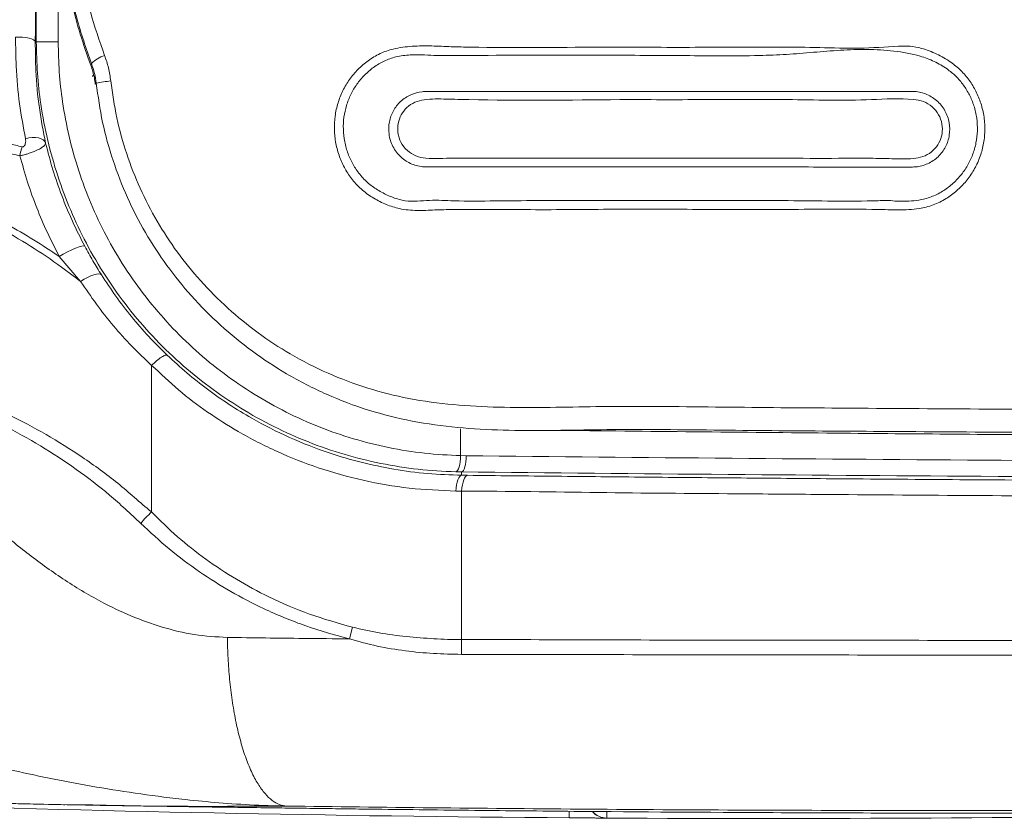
# Model space of a CAD drawing. Header units: millimetres. Extents: x 69081 to 158617, y -37521 to -9534.
# Tile 162 of 256: x 113627 to 113652, y -20061 to -20041. Entities that reach past the tile are written whole.
import ezdxf

# ---------------------------------------------------------------- set-up
doc = ezdxf.new("R2010")
doc.units = ezdxf.units.MM
doc.layers.add('ARCH_wyposażenie', color=8, linetype='Continuous', lineweight=9)
doc.layers.add('JS_DACH', color=3, linetype='Continuous')
doc.layers.add('R-----OP', color=1, linetype='Continuous')
doc.styles.add('SŁAWKA', font='simplex.shx', dxfattribs={"height": 12.5})

# ---------------------------------------------------------------- blocks, each defined once
blk = doc.blocks.new('MASZYNA MYJĄCA')
at = {"layer": 'ARCH_wyposażenie'}
for p, q in [((22.977, -66.346), (22.976, -66.403)), ((14.017, -69.954), (14.019, -69.814)), ((14.501, -69.929), (14.503, -69.785)), ((14.017, -69.954), (13.351, -69.954)), ((14.419, -69.929), (14.417, -70.075)), ((14.419, -69.929), (14.501, -69.929)), ((18.563, -69.929), (14.895, -69.929)), ((18.548, -72.701), (18.258, -72.629)), ((15.407, -77.594), (11.788, -77.594)), ((4.608, -79.029), (4.638, -79.056)), ((22.653, -79.048), (22.638, -80.088)), ((9.709, -79.346), (9.093, -79.873)), ((22.646, -79.766), (22.646, -79.738)), ((-3.412, -79.9), (3.788, -79.9)), ((3.788, -80.441), (-3.412, -80.441)), ((3.788, -80.441), (3.788, -80.467))]:
    blk.add_line(p, q, dxfattribs=at)
for points in [[(22.977, -66.346), (22.965, -66.345), (22.931, -66.345), (22.876, -66.345), (22.82, -66.345)], [(22.97, -67.27), (22.959, -67.27), (22.925, -67.27), (22.869, -67.269), (22.814, -67.269)], [(14.419, -69.929), (14.409, -69.907), (14.385, -69.886), (14.347, -69.867), (14.297, -69.849), (14.237, -69.835), (14.169, -69.824), (14.096, -69.817), (14.019, -69.814)], [(14.503, -69.785), (14.512, -69.81), (14.535, -69.833), (14.571, -69.856), (14.618, -69.876), (14.676, -69.895), (14.742, -69.91), (14.816, -69.921), (14.895, -69.929)], [(14.417, -70.075), (14.407, -70.053), (14.383, -70.031), (14.345, -70.011), (14.295, -69.993), (14.235, -69.978), (14.167, -69.966), (14.093, -69.958), (14.017, -69.954)], [(14.501, -69.929), (14.511, -69.954), (14.534, -69.977), (14.569, -70), (14.616, -70.02), (14.674, -70.038), (14.741, -70.053), (14.814, -70.065), (14.893, -70.073)], [(9.548, -78.831), (9.531, -78.857), (9.525, -78.899), (9.531, -78.954), (9.548, -79.021), (9.575, -79.096), (9.612, -79.178), (9.657, -79.262), (9.709, -79.346)], [(8.838, -79.243), (8.83, -79.268), (8.836, -79.316), (8.855, -79.384), (8.887, -79.469), (8.929, -79.566), (8.979, -79.67), (9.035, -79.774), (9.093, -79.873)], [(6.182, -80.709), (6.161, -80.627), (6.151, -80.544), (6.151, -80.464), (6.162, -80.39), (6.182, -80.325), (6.211, -80.272), (6.249, -80.234), (6.292, -80.212)], [(3.669, -80.954), (3.667, -80.867), (3.67, -80.78), (3.68, -80.697), (3.695, -80.622), (3.714, -80.559), (3.737, -80.511), (3.762, -80.48), (3.788, -80.467)]]:
    blk.add_lwpolyline(points, dxfattribs=at)
for centre, radius, start, end in [((22.492, -66.336), 0.485, 312.206, 358.9022), ((22.497, -66.332), 0.485, 311.4498, 351.5374), ((18.789, -66.596), 3.341, 266.114, 272.3958), ((7.688, -78.34), 2.946, 185.0972, 192.1733), ((4.811, -78.551), 0.716, 196.4302, 227.316), ((6.722, -79.886), 0.969, 249.3753, 262.9026)]:
    blk.add_arc(centre, radius, start, end, dxfattribs=at)
for centre, major_axis, ratio in [((9.992, -35.335), (0, 120), 0.035037), ((10.392, -35.335), (0, 120.4), 0.034921)]:
    blk.add_ellipse(centre, major_axis=major_axis, ratio=ratio, start_param=4.420953, end_param=4.647609, dxfattribs=at)
for points, knots in [([(18.563, -69.929), (18.563, -69.929), (18.563, -68.756), (18.573, -66.581), (18.578, -63.142), (18.582, -59.715), (18.584, -56.254), (18.584, -52.777), (18.583, -49.283), (18.581, -45.777), (18.577, -42.261), (18.569, -38.738), (18.558, -35.447), (18.541, -32.393), (18.526, -30.513), (18.518, -29.574)], [0, 0, 0, 0, 0.0000001, 0.0860937, 0.1721873, 0.2584117, 0.3446739, 0.4309362, 0.5171607, 0.6033837, 0.6896445, 0.7759049, 0.8621275, 0.9310633, 1, 1, 1, 1]), ([(18.957, -29.572), (18.961, -30.511), (18.969, -32.391), (18.975, -35.413), (18.973, -38.638), (18.969, -42.062), (18.964, -45.613), (18.959, -49.186), (18.954, -52.779), (18.95, -56.257), (18.946, -59.717), (18.941, -63.152), (18.936, -66.562), (18.931, -68.81), (18.929, -69.934)], [0, 0, 0, 0, 0.068929, 0.137858, 0.22167, 0.305501, 0.389314, 0.482836, 0.569061, 0.655323, 0.741586, 0.82781, 0.913905, 1, 1, 1, 1]), ([(22.488, -29.561), (22.512, -30.67), (22.559, -32.866), (22.618, -36.134), (22.668, -39.364), (22.709, -42.579), (22.742, -45.786), (22.767, -48.98), (22.784, -52.361), (22.793, -55.921), (22.791, -59.655), (22.779, -63.356), (22.757, -67.024), (22.724, -70.663), (22.695, -73.056), (22.68, -74.254)], [0, 0, 0, 0, 0.073138, 0.144743, 0.215391, 0.286134, 0.356902, 0.427552, 0.497952, 0.58186, 0.665554, 0.749126, 0.832664, 0.916259, 1, 1, 1, 1]), ([(13.495, -42.819), (13.492, -43.958), (13.486, -46.237), (13.473, -49.641), (13.458, -53.031), (13.439, -56.402), (13.417, -59.601), (13.399, -62.628), (13.366, -64.916), (13.374, -66.625), (13.397, -67.765), (13.395, -68.902), (13.334, -70.034), (13.184, -71.149), (12.91, -72.235), (12.517, -73.275), (12.025, -74.237), (11.447, -75.112), (10.802, -75.9), (10.091, -76.608), (9.322, -77.228), (8.508, -77.758), (7.641, -78.206), (6.728, -78.559), (5.782, -78.823), (5.133, -78.915), (4.809, -78.961)], [0, 0, 0, 0, 0.08251, 0.165072, 0.247652, 0.330214, 0.412724, 0.484089, 0.555454, 0.584131, 0.612873, 0.641574, 0.670172, 0.698728, 0.726583, 0.754522, 0.782376, 0.807594, 0.832876, 0.858091, 0.881765, 0.905502, 0.929171, 0.952758, 0.976416, 1, 1, 1, 1]), ([(13.391, -67.623), (13.403, -66.475), (13.428, -64.177), (13.459, -60.877), (13.486, -57.745), (13.508, -54.784), (13.527, -51.802), (13.544, -48.799), (13.558, -45.779), (13.565, -43.757), (13.568, -42.746)], [0, 0, 0, 0, 0.141948, 0.284036, 0.402981, 0.521947, 0.640892, 0.760588, 0.880304, 1, 1, 1, 1]), ([(4.754, -78.601), (5.059, -78.558), (5.669, -78.472), (6.557, -78.222), (7.414, -77.89), (8.228, -77.468), (8.993, -76.968), (9.716, -76.383), (10.384, -75.715), (10.991, -74.971), (11.534, -74.144), (11.997, -73.237), (12.366, -72.256), (12.627, -71.217), (12.771, -70.132), (12.828, -69.011), (12.829, -67.885), (12.804, -66.755), (12.795, -65.05), (12.828, -62.764), (12.846, -59.731), (12.869, -56.521), (12.887, -53.133), (12.903, -49.727), (12.916, -46.307), (12.921, -44.017), (12.924, -42.873)], [0, 0, 0, 0, 0.0225109, 0.0450947, 0.0676096, 0.0902796, 0.1130153, 0.1356911, 0.1599585, 0.1842913, 0.2085636, 0.23541, 0.2623366, 0.2891847, 0.3179643, 0.3467875, 0.3757137, 0.4046816, 0.4335829, 0.5061259, 0.5786691, 0.6628997, 0.7471836, 0.8314854, 0.9157694, 1, 1, 1, 1]), ([(14.503, -69.785), (14.511, -69.054), (14.526, -67.592), (14.548, -65.382), (14.568, -63.16), (14.588, -60.695), (14.609, -57.986), (14.628, -55.029), (14.645, -52.054), (14.659, -49.061), (14.671, -46.054), (14.677, -44.043), (14.68, -43.037)], [0, 0, 0, 0, 0.084057, 0.168114, 0.252298, 0.336481, 0.446738, 0.557013, 0.66727, 0.778174, 0.889096, 1, 1, 1, 1]), ([(15.067, -43.072), (15.064, -44.279), (15.057, -46.695), (15.042, -50.305), (15.024, -53.903), (15.002, -57.48), (14.98, -60.562), (14.955, -63.582), (14.935, -66.582), (14.895, -68.755), (14.895, -69.929), (14.895, -69.929)], [0, 0, 0, 0, 0.132641, 0.265376, 0.398141, 0.530876, 0.663517, 0.742878, 0.871439, 1, 1, 1, 1, 1]), ([(22.758, -72.052), (22.767, -71.238), (22.787, -69.609), (22.819, -66.337), (22.842, -62.801), (22.855, -58.995), (22.855, -56.829), (22.855, -55.746)], [0, 0, 0, 0, 0.150896, 0.301798, 0.603793, 0.801871, 1, 1, 1, 1]), ([(3.915, -66.53), (3.919, -65.786), (3.928, -64.3), (3.91, -62.479), (3.923, -61.08), (3.961, -60.106), (3.903, -59.363), (3.884, -58.845), (3.949, -58.525), (4.078, -58.184), (4.266, -57.859), (4.486, -57.588), (4.73, -57.379), (5.005, -57.213), (5.311, -57.086), (5.644, -57.009), (5.991, -56.989), (6.332, -57.027), (6.656, -57.119), (6.96, -57.263), (7.234, -57.454), (7.472, -57.688), (7.676, -57.959), (7.83, -58.273), (7.933, -58.672), (7.945, -59.137), (7.911, -60.226), (7.935, -61.84), (7.929, -63.968), (7.918, -66.041), (7.947, -68.103), (7.918, -69.617), (7.941, -70.591), (7.965, -71.03), (7.93, -71.437), (7.815, -71.795), (7.66, -72.104), (7.459, -72.39), (7.212, -72.629), (6.931, -72.815), (6.629, -72.956), (6.3, -73.047), (5.958, -73.084), (5.62, -73.065), (5.295, -72.994), (4.988, -72.872), (4.707, -72.705), (4.459, -72.493), (4.241, -72.241), (4.066, -71.95), (3.941, -71.58), (3.888, -71.148), (3.883, -70.667), (3.908, -70.185), (3.938, -68.811), (3.925, -67.589), (3.915, -66.53)], [0, 0, 0, 0, 0.0611085, 0.1222158, 0.1485822, 0.17495, 0.2012608, 0.2089672, 0.2166836, 0.2274371, 0.2381987, 0.2466735, 0.2551412, 0.2635836, 0.2720229, 0.2811859, 0.2903502, 0.2992188, 0.3080885, 0.3169127, 0.3257354, 0.3345682, 0.3434013, 0.3529395, 0.3624846, 0.3764632, 0.3903812, 0.4507691, 0.5074468, 0.5641245, 0.6208049, 0.6774813, 0.6897281, 0.7019751, 0.7141133, 0.7235602, 0.733021, 0.7425092, 0.7519814, 0.7606488, 0.7693131, 0.7783904, 0.7874688, 0.7962223, 0.8049768, 0.8136746, 0.8223724, 0.8311885, 0.8400097, 0.8495428, 0.859071, 0.8723576, 0.8857155, 0.8991567, 0.9125574, 1, 1, 1, 1]), ([(7.722, -59.223), (7.722, -59.223), (7.722, -59.186), (7.733, -58.992), (7.719, -58.686), (7.63, -58.325), (7.493, -58.046), (7.309, -57.803), (7.097, -57.593), (6.851, -57.421), (6.579, -57.292), (6.288, -57.209), (5.982, -57.174), (5.672, -57.192), (5.372, -57.259), (5.097, -57.374), (4.849, -57.522), (4.631, -57.709), (4.434, -57.953), (4.261, -58.248), (4.099, -58.687), (4.001, -59.245), (3.965, -59.906), (3.99, -60.571), (4.044, -61.236), (4.103, -61.901), (4.142, -63.004), (4.121, -64.542), (4.119, -65.851), (4.118, -66.506)], [0, 0, 0, 0, 0, 0.008075, 0.044006, 0.067332, 0.090641, 0.112621, 0.134597, 0.156398, 0.178204, 0.200132, 0.222058, 0.244745, 0.267429, 0.288409, 0.309398, 0.330197, 0.351023, 0.378235, 0.405422, 0.454457, 0.503585, 0.553235, 0.603291, 0.653358, 0.703023, 0.851511, 1, 1, 1, 1]), ([(5.012, -58.772), (5.012, -58.772), (5.012, -58.665), (5.059, -58.461), (5.223, -58.18), (5.475, -57.973), (5.78, -57.863), (6.096, -57.86), (6.391, -57.957), (6.641, -58.146), (6.812, -58.403), (6.878, -58.642), (6.881, -58.775), (6.881, -58.813), (6.881, -58.813)], [0, 0, 0, 0, 0.000002, 0.109167, 0.217999, 0.329717, 0.436944, 0.54171, 0.645324, 0.7493, 0.857252, 0.961921, 0.999998, 1, 1, 1, 1]), ([(5.214, -66.017), (5.227, -67.265), (5.243, -68.699), (5.202, -70.303), (5.191, -70.753), (5.266, -71.091), (5.4, -71.289), (5.584, -71.432), (5.803, -71.511), (6.042, -71.516), (6.282, -71.439), (6.484, -71.28), (6.621, -71.063), (6.677, -70.786), (6.667, -70.476), (6.657, -69.565), (6.666, -68.078), (6.664, -66.009), (6.666, -63.929), (6.664, -62.072), (6.668, -60.679), (6.662, -59.809), (6.678, -59.231), (6.689, -58.8), (6.616, -58.469), (6.479, -58.267), (6.288, -58.121), (6.059, -58.044), (5.814, -58.046), (5.577, -58.131), (5.381, -58.292), (5.248, -58.512), (5.168, -59.025), (5.251, -60.152), (5.201, -61.886), (5.218, -63.958), (5.216, -65.331), (5.214, -66.017)], [0, 0, 0, 0, 0.132136, 0.151909, 0.17163, 0.180118, 0.188538, 0.196368, 0.204001, 0.211799, 0.220112, 0.229019, 0.237787, 0.246552, 0.258743, 0.270943, 0.344077, 0.41721, 0.490223, 0.563235, 0.611847, 0.63565, 0.653867, 0.672041, 0.680275, 0.688588, 0.696621, 0.70458, 0.712624, 0.720888, 0.729557, 0.738088, 0.746635, 0.782825, 0.855209, 0.927604, 1, 1, 1, 1]), ([(5.013, -66.041), (5.012, -65.355), (5.012, -63.981), (5.012, -61.91), (5.011, -60.161), (5.012, -59.132), (5.012, -58.772), (5.012, -58.772)], [0, 0, 0, 0, 0.285508, 0.571014, 0.856604, 0.999999, 1, 1, 1, 1]), ([(6.881, -58.813), (6.881, -58.813), (6.881, -59.046), (6.881, -60.243), (6.88, -61.835), (6.88, -63.962), (6.88, -66.035), (6.879, -68.099), (6.881, -69.718), (6.879, -70.587), (6.879, -70.82), (6.879, -70.82)], [0, 0, 0, 0, 0.000001, 0.079081, 0.250878, 0.424249, 0.59762, 0.770973, 0.944324, 1, 1, 1, 1, 1]), ([(7.714, -71.326), (7.714, -71.326), (7.728, -71.221), (7.727, -71.026), (7.693, -70.621), (7.728, -69.983), (7.72, -69.099), (7.706, -67.733), (7.705, -66.017), (7.717, -63.945), (7.701, -61.822), (7.739, -60.233), (7.704, -59.362), (7.722, -59.223), (7.722, -59.223)], [0, 0, 0, 0, 0, 0.025266, 0.050683, 0.101129, 0.186505, 0.271888, 0.442696, 0.61355, 0.784461, 0.966533, 1, 1, 1, 1, 1]), ([(5.014, -70.786), (5.014, -70.786), (5.014, -70.43), (5.012, -68.913), (5.013, -67.305), (5.013, -66.041)], [0, 0, 0, 0, 0.000001, 0.214058, 1, 1, 1, 1]), ([(22.976, -66.403), (22.976, -66.447), (22.976, -66.501), (22.975, -66.593), (22.975, -66.627), (22.974, -66.696), (22.974, -66.732), (22.974, -66.808), (22.973, -66.847), (22.973, -66.928), (22.972, -66.97), (22.972, -67.096), (22.971, -67.182), (22.97, -67.27)], [0, 0, 0, 0, 0.25, 0.25, 0.375, 0.375, 0.5, 0.5, 0.625, 0.625, 0.75, 0.75, 1, 1, 1, 1]), ([(4.118, -66.506), (4.117, -67.561), (4.116, -68.812), (4.125, -70.264), (4.124, -70.639), (4.111, -70.844), (4.111, -70.844)], [0, 0, 0, 0, 0.7290164, 0.864486, 0.9999987, 1, 1, 1, 1]), ([(3.788, -79.9), (4.036, -79.895), (4.532, -79.884), (5.315, -79.796), (6.134, -79.641), (6.978, -79.404), (7.797, -79.098), (8.597, -78.719), (9.37, -78.265), (10.109, -77.738), (10.796, -77.151), (11.429, -76.507), (12, -75.809), (12.509, -75.061), (12.95, -74.274), (13.318, -73.454), (13.611, -72.607), (13.826, -71.736), (13.972, -70.85), (14.002, -70.252), (14.017, -69.954)], [0, 0, 0, 0, 0.045834, 0.091668, 0.145829, 0.20021, 0.254599, 0.308772, 0.365774, 0.423006, 0.48025, 0.53727, 0.595029, 0.653003, 0.710984, 0.768752, 0.826461, 0.884377, 0.942292, 1, 1, 1, 1]), ([(14.417, -70.075), (14.401, -70.386), (14.37, -71.008), (14.22, -71.931), (13.996, -72.838), (13.692, -73.722), (13.309, -74.576), (12.852, -75.396), (12.323, -76.175), (11.729, -76.904), (11.072, -77.575), (10.358, -78.187), (9.59, -78.736), (8.787, -79.21), (7.955, -79.604), (7.104, -79.923), (6.226, -80.171), (5.375, -80.332), (4.561, -80.424), (4.046, -80.435), (3.788, -80.441)], [0, 0, 0, 0, 0.057688, 0.115584, 0.17348, 0.231169, 0.288914, 0.346871, 0.404822, 0.462558, 0.519575, 0.576817, 0.634048, 0.691048, 0.745249, 0.799666, 0.854074, 0.908263, 0.954132, 1, 1, 1, 1]), ([(11.536, -77.205), (11.683, -77.045), (11.978, -76.725), (12.382, -76.213), (12.757, -75.678), (13.167, -75.007), (13.583, -74.188), (13.938, -73.28), (14.19, -72.415), (14.361, -71.602), (14.472, -70.772), (14.492, -70.21), (14.501, -69.929)], [0, 0, 0, 0, 0.079874, 0.159748, 0.240795, 0.321844, 0.451795, 0.582911, 0.686029, 0.789149, 0.894574, 1, 1, 1, 1]), ([(14.893, -70.073), (14.877, -70.457), (14.844, -71.226), (14.644, -72.365), (14.341, -73.457), (13.933, -74.49), (13.465, -75.403), (12.946, -76.211), (12.41, -76.942), (11.986, -77.356), (11.788, -77.594), (11.788, -77.594)], [0, 0, 0, 0, 0.139088, 0.278524, 0.417606, 0.54819, 0.678768, 0.785794, 0.892995, 0.999999, 1, 1, 1, 1]), ([(14.895, -69.929), (14.895, -69.929), (14.895, -69.979), (14.894, -70.026), (14.893, -70.073)], [0, 0, 0, 0, 0.0000385, 1, 1, 1, 1]), ([(18.258, -72.629), (18.308, -72.41), (18.408, -71.97), (18.494, -71.297), (18.549, -70.61), (18.563, -70.169), (18.563, -69.929), (18.563, -69.929)], [0, 0, 0, 0, 0.248159, 0.496425, 0.748204, 0.999998, 1, 1, 1, 1]), ([(18.929, -69.934), (18.924, -70.165), (18.916, -70.628), (18.847, -71.322), (18.739, -72.025), (18.612, -72.464), (18.549, -72.702), (18.548, -72.702)], [0, 0, 0, 0, 0.247724, 0.495427, 0.747791, 0.999998, 1, 1, 1, 1]), ([(6.879, -70.82), (6.879, -70.82), (6.879, -70.833), (6.872, -70.944), (6.824, -71.168), (6.648, -71.44), (6.387, -71.643), (6.075, -71.741), (5.763, -71.731), (5.482, -71.629), (5.246, -71.445), (5.08, -71.196), (5.02, -70.961), (5.011, -70.827), (5.014, -70.786), (5.014, -70.786)], [0, 0, 0, 0, 0.000002, 0.013101, 0.122218, 0.232285, 0.345528, 0.45251, 0.553111, 0.650818, 0.749373, 0.855047, 0.958331, 0.999998, 1, 1, 1, 1]), ([(4.111, -70.844), (4.111, -70.844), (4.102, -70.97), (4.104, -71.198), (4.144, -71.541), (4.25, -71.847), (4.408, -72.108), (4.604, -72.334), (4.829, -72.525), (5.083, -72.675), (5.358, -72.783), (5.649, -72.845), (5.952, -72.862), (6.258, -72.827), (6.553, -72.745), (6.823, -72.617), (7.074, -72.45), (7.294, -72.235), (7.472, -71.976), (7.613, -71.699), (7.686, -71.474), (7.71, -71.352), (7.714, -71.326), (7.714, -71.326)], [0, 0, 0, 0, 0.000001, 0.065253, 0.130362, 0.1862533, 0.2421901, 0.29471, 0.3471898, 0.398542, 0.4498954, 0.50145, 0.5529985, 0.6064426, 0.659878, 0.7110408, 0.7622208, 0.8177825, 0.8734724, 0.930035, 0.9864894, 0.999999, 1, 1, 1, 1]), ([(22.656, -79.226), (22.658, -79.109), (22.662, -78.876), (22.669, -78.442), (22.676, -77.938), (22.685, -77.372), (22.694, -76.757), (22.703, -76.093), (22.713, -75.375), (22.723, -74.669), (22.732, -73.997), (22.741, -73.368), (22.749, -72.72), (22.755, -72.275), (22.758, -72.052)], [0, 0, 0, 0, 0.0893059, 0.1785776, 0.2705309, 0.3624851, 0.4507906, 0.5390947, 0.6301319, 0.7211727, 0.79025, 0.8593315, 0.9296606, 1, 1, 1, 1]), ([(15.407, -77.594), (15.407, -77.594), (15.623, -77.378), (16.031, -76.963), (16.589, -76.254), (17.086, -75.501), (17.547, -74.644), (17.957, -73.69), (18.157, -72.984), (18.258, -72.629)], [0, 0, 0, 0, 0.000001, 0.152134, 0.304281, 0.461204, 0.618139, 0.808145, 1, 1, 1, 1]), ([(18.548, -72.701), (18.448, -73.062), (18.247, -73.787), (17.84, -74.764), (17.385, -75.64), (16.893, -76.419), (16.335, -77.168), (15.905, -77.629), (15.691, -77.86)], [0, 0, 0, 0, 0.189556, 0.380829, 0.533551, 0.686266, 0.843137, 1, 1, 1, 1]), ([(18.512, -75.719), (18.52, -75.094), (18.532, -74.091), (18.543, -73.081), (18.548, -72.702)], [0, 0, 0, 0, 0.6240051, 1, 1, 1, 1]), ([(22.68, -74.254), (22.672, -74.562), (22.656, -75.166), (22.593, -76.031), (22.498, -76.981), (22.366, -78.004), (22.191, -79.088), (21.997, -80.124), (21.777, -81.129), (21.529, -82.117), (21.266, -83.006), (20.986, -83.814), (20.697, -84.55), (20.367, -85.267), (20.001, -85.961), (19.607, -86.63), (19.14, -87.329), (18.59, -88.054), (17.944, -88.797), (17.2, -89.541), (16.367, -90.264), (15.474, -90.937), (14.532, -91.547), (13.548, -92.088), (12.517, -92.568), (11.799, -92.822), (11.438, -92.95)], [0, 0, 0, 0, 0.037787, 0.074341, 0.110065, 0.162605, 0.214276, 0.265293, 0.315593, 0.364863, 0.413708, 0.446721, 0.480866, 0.517118, 0.546391, 0.577838, 0.611597, 0.647942, 0.687189, 0.729551, 0.774059, 0.819459, 0.863717, 0.908649, 0.954074, 1, 1, 1, 1]), ([(18.512, -75.719), (18.684, -75.715), (19.033, -75.707), (19.553, -75.666), (20.069, -75.605), (20.568, -75.518), (21.037, -75.409), (21.463, -75.278), (21.834, -75.129), (22.142, -74.965), (22.381, -74.792), (22.55, -74.613), (22.655, -74.433), (22.672, -74.313), (22.68, -74.254)], [0, 0, 0, 0, 0.077517, 0.158028, 0.241107, 0.326221, 0.412748, 0.5, 0.587252, 0.673779, 0.758893, 0.841972, 0.922484, 1, 1, 1, 1]), ([(22.68, -74.254), (22.687, -75.555), (22.696, -77.15), (22.66, -78.753), (22.653, -79.048)], [0, 0, 0, 0, 0.816001, 1, 1, 1, 1]), ([(11.886, -85.561), (12.176, -85.237), (12.764, -84.58), (13.726, -83.612), (14.737, -82.603), (15.651, -81.624), (16.432, -80.677), (17.074, -79.792), (17.594, -78.93), (17.989, -78.106), (18.268, -77.335), (18.464, -76.537), (18.496, -75.993), (18.512, -75.719)], [0, 0, 0, 0, 0.107686, 0.218525, 0.334939, 0.457684, 0.546452, 0.636412, 0.726923, 0.794939, 0.863051, 0.93128, 1, 1, 1, 1]), ([(9.548, -78.831), (9.724, -78.715), (10.078, -78.483), (10.585, -78.091), (11.075, -77.67), (11.382, -77.36), (11.536, -77.205)], [0, 0, 0, 0, 0.248152, 0.496296, 0.748158, 1, 1, 1, 1]), ([(11.536, -77.205), (11.533, -77.22), (11.526, -77.251), (11.577, -77.347), (11.665, -77.466), (11.747, -77.551), (11.788, -77.594)], [0, 0, 0, 0, 0.2499986, 0.5000012, 0.7500006, 1, 1, 1, 1]), ([(11.788, -77.594), (11.788, -77.594), (11.623, -77.759), (11.321, -78.087), (10.807, -78.54), (10.275, -78.965), (9.897, -79.219), (9.709, -79.346)], [0, 0, 0, 0, 0.000002, 0.247943, 0.495903, 0.747947, 1, 1, 1, 1]), ([(11.635, -85.519), (11.699, -85.149), (11.827, -84.41), (12.128, -83.303), (12.512, -82.204), (12.97, -81.164), (13.484, -80.196), (14.05, -79.298), (14.681, -78.412), (15.172, -77.888), (15.407, -77.594), (15.407, -77.594)], [0, 0, 0, 0, 0.130491, 0.260975, 0.394302, 0.527621, 0.644427, 0.761228, 0.880616, 0.999999, 1, 1, 1, 1]), ([(15.691, -77.86), (15.643, -77.818), (15.546, -77.734), (15.453, -77.641), (15.407, -77.594)], [0, 0, 0, 0, 0.5, 1, 1, 1, 1]), ([(15.691, -77.86), (15.452, -78.115), (14.976, -78.625), (14.34, -79.457), (13.765, -80.332), (13.242, -81.278), (12.783, -82.283), (12.396, -83.352), (12.087, -84.447), (11.953, -85.19), (11.886, -85.561)], [0, 0, 0, 0, 0.116136, 0.232283, 0.351396, 0.470518, 0.601329, 0.73215, 0.866071, 1, 1, 1, 1]), ([(4.124, -78.754), (4.225, -78.719), (4.429, -78.648), (4.645, -78.617), (4.754, -78.601)], [0, 0, 0, 0, 0.4951928, 1, 1, 1, 1]), ([(-3.796, -78.735), (-3.429, -78.865), (-2.689, -79.126), (-1.635, -79.344), (-0.676, -79.458), (0.187, -79.493), (1.058, -79.459), (2.016, -79.343), (3.049, -79.128), (3.764, -78.879), (4.124, -78.754)], [0, 0, 0, 0, 0.145009, 0.291887, 0.396975, 0.502061, 0.610219, 0.718377, 0.858339, 1, 1, 1, 1]), ([(8.838, -79.243), (8.96, -79.177), (9.203, -79.044), (9.432, -78.902), (9.548, -78.831)], [0, 0, 0, 0, 0.498317, 1, 1, 1, 1]), ([(-4.024, -79.08), (-3.67, -79.205), (-2.962, -79.453), (-1.904, -79.686), (-0.873, -79.824), (0.122, -79.87), (1.118, -79.835), (1.79, -79.754), (2.174, -79.69), (2.414, -79.648), (2.903, -79.548), (3.598, -79.367), (4.099, -79.189), (4.349, -79.1)], [0, 0, 0, 0, 0.131471, 0.262942, 0.379011, 0.495496, 0.61198, 0.72805, 0.732129, 0.748445, 0.813728, 0.906864, 1, 1, 1, 1]), ([(4.325, -79.078), (3.952, -79.208), (3.2, -79.469), (2.122, -79.693), (1.128, -79.813), (0.221, -79.851), (-0.694, -79.818), (-1.51, -79.723), (-2.218, -79.593), (-2.82, -79.448), (-3.416, -79.273), (-3.806, -79.13), (-4, -79.058)], [0, 0, 0, 0, 0.139924, 0.281498, 0.386654, 0.49181, 0.59997, 0.70813, 0.780634, 0.853137, 0.926568, 1, 1, 1, 1]), ([(4.809, -78.961), (4.727, -78.972), (4.561, -78.996), (4.404, -79.05), (4.325, -79.078)], [0, 0, 0, 0, 0.494571, 1, 1, 1, 1]), ([(4.349, -79.1), (4.346, -79.097), (4.338, -79.089), (4.33, -79.082), (4.326, -79.078), (4.325, -79.078)], [0, 0, 0, 0, 0.468697, 0.947258, 1, 1, 1, 1]), ([(4.349, -79.1), (4.356, -79.098), (4.387, -79.086), (4.52, -79.041), (4.676, -79.003), (4.808, -78.987), (4.834, -78.984)], [0, 0, 0, 0, 0.0400331, 0.200194, 0.8427793, 1, 1, 1, 1]), ([(4.608, -79.029), (4.612, -79.031), (4.615, -79.034), (4.621, -79.04), (4.628, -79.047), (4.635, -79.052), (4.639, -79.056)], [0, 0, 0, 0, 0.242823, 0.359275, 0.614955, 1, 1, 1, 1]), ([(4.809, -78.961), (4.815, -78.966), (4.823, -78.974), (4.831, -78.981), (4.834, -78.984), (4.834, -78.984)], [0, 0, 0, 0, 0.7156134, 0.986703, 1, 1, 1, 1]), ([(6.292, -80.212), (6.511, -80.155), (6.95, -80.041), (7.594, -79.816), (8.228, -79.555), (8.635, -79.347), (8.838, -79.243)], [0, 0, 0, 0, 0.247722, 0.495447, 0.747722, 1, 1, 1, 1]), ([(22.617, -81.034), (22.622, -80.839), (22.637, -80.238), (22.648, -79.633), (22.656, -79.226)], [0, 0, 0, 0, 0.325873, 1, 1, 1, 1]), ([(9.709, -79.346), (9.52, -79.596), (9.143, -80.096), (8.641, -80.887), (8.189, -81.706), (7.737, -82.668), (7.319, -83.774), (6.97, -85.036), (6.73, -86.327), (6.672, -87.197), (6.642, -87.633)], [0, 0, 0, 0, 0.1011844, 0.2023709, 0.3052789, 0.4081893, 0.5538941, 0.6996078, 0.8497999, 1, 1, 1, 1]), ([(3.788, -80.441), (3.788, -80.437), (3.788, -80.431), (3.788, -80.393), (3.788, -80.338), (3.788, -80.265), (3.788, -80.18), (3.788, -80.087), (3.788, -79.991), (3.788, -79.93), (3.788, -79.9)], [0, 0, 0, 0, 0.125003, 0.250001, 0.375001, 0.499998, 0.625, 0.749999, 0.874998, 1, 1, 1, 1]), ([(6.506, -87.623), (6.534, -87.197), (6.589, -86.344), (6.819, -85.055), (7.163, -83.766), (7.563, -82.686), (7.955, -81.821), (8.297, -81.158), (8.672, -80.506), (8.953, -80.084), (9.093, -79.873)], [0, 0, 0, 0, 0.159053, 0.318099, 0.481818, 0.645527, 0.733704, 0.821881, 0.910941, 1, 1, 1, 1]), ([(9.093, -79.873), (8.897, -79.974), (8.504, -80.176), (7.889, -80.436), (7.256, -80.666), (6.82, -80.786), (6.602, -80.847)], [0, 0, 0, 0, 0.248046, 0.496088, 0.748045, 1, 1, 1, 1]), ([(3.788, -80.467), (4.027, -80.465), (4.589, -80.461), (5.438, -80.377), (6.006, -80.267), (6.292, -80.212)], [0, 0, 0, 0, 0.267772, 0.63081, 1, 1, 1, 1]), ([(6.292, -80.212), (6.309, -80.216), (6.332, -80.222), (6.382, -80.276), (6.433, -80.355), (6.49, -80.476), (6.531, -80.585), (6.561, -80.676), (6.585, -80.762), (6.597, -80.819), (6.602, -80.847)], [0, 0, 0, 0, 0.1906603, 0.2651431, 0.450798, 0.614936, 0.7305586, 0.8126689, 0.9082982, 1, 1, 1, 1]), ([(22.494, -84.871), (22.514, -84.352), (22.56, -83.206), (22.606, -81.619), (22.628, -80.545), (22.638, -80.088)], [0, 0, 0, 0, 0.322799, 0.712163, 1, 1, 1, 1]), ([(-3.412, -80.467), (-3.097, -80.464), (-2.469, -80.458), (-1.492, -80.451), (-0.495, -80.448), (0.454, -80.447), (1.339, -80.449), (2.162, -80.453), (2.982, -80.459), (3.52, -80.464), (3.788, -80.467)], [0, 0, 0, 0, 0.134225, 0.26845, 0.406574, 0.544698, 0.657387, 0.770077, 0.885038, 1, 1, 1, 1]), ([(6.182, -80.709), (5.898, -80.761), (5.327, -80.867), (4.475, -80.947), (3.908, -80.952), (3.669, -80.954)], [0, 0, 0, 0, 0.3628379, 0.7312683, 1, 1, 1, 1]), ([(6.182, -80.709), (6.201, -80.706), (6.243, -80.7), (6.301, -80.707), (6.344, -80.725), (6.366, -80.743), (6.377, -80.759), (6.382, -80.776), (6.381, -80.787), (6.381, -80.792)], [0, 0, 0, 0, 0.250315, 0.562588, 0.72364, 0.816473, 0.87408, 0.937197, 1, 1, 1, 1]), ([(6.602, -80.847), (6.577, -80.967), (6.527, -81.208), (6.361, -81.621), (6.093, -82.069), (5.714, -82.513), (5.286, -82.895), (4.829, -83.219), (4.242, -83.555), (3.51, -83.872), (2.634, -84.137), (1.673, -84.324), (0.636, -84.421), (-0.465, -84.411), (-1.466, -84.297), (-2.356, -84.109), (-3.133, -83.868), (-3.799, -83.585), (-4.355, -83.279), (-4.808, -82.972), (-5.241, -82.608), (-5.635, -82.178), (-5.934, -81.719), (-6.134, -81.271), (-6.195, -80.988), (-6.225, -80.847)], [0, 0, 0, 0, 0.024632, 0.049275, 0.088106, 0.126987, 0.162517, 0.19818, 0.233768, 0.290527, 0.347543, 0.404416, 0.472291, 0.540384, 0.608253, 0.658822, 0.709495, 0.759992, 0.794639, 0.829354, 0.863952, 0.903098, 0.942196, 0.971109, 1, 1, 1, 1]), ([(-6.004, -80.792), (-5.973, -80.922), (-5.912, -81.182), (-5.717, -81.592), (-5.428, -82.012), (-5.048, -82.406), (-4.632, -82.739), (-4.196, -83.019), (-3.66, -83.299), (-3.018, -83.559), (-2.268, -83.778), (-1.409, -83.95), (-0.443, -84.054), (0.622, -84.064), (1.622, -83.975), (2.549, -83.804), (3.394, -83.563), (4.1, -83.273), (4.666, -82.965), (5.106, -82.668), (5.518, -82.32), (5.884, -81.913), (6.143, -81.503), (6.306, -81.124), (6.356, -80.903), (6.381, -80.792)], [0, 0, 0, 0, 0.028085, 0.056194, 0.094672, 0.133204, 0.167716, 0.202343, 0.236905, 0.287882, 0.339029, 0.390079, 0.459003, 0.52814, 0.59707, 0.654492, 0.712047, 0.769354, 0.804821, 0.840359, 0.875765, 0.913978, 0.952135, 0.976074, 1, 1, 1, 1])]:
    blk.add_open_spline(points, degree=3, knots=knots, dxfattribs=at)
for points in [[(22.883, -50.296), (22.975, -55.646), (23.007, -60.996), (22.977, -66.346)], [(22.97, -67.27), (22.929, -73.123), (22.812, -78.975), (22.616, -84.824)]]:
    blk.add_open_spline(points, degree=3, dxfattribs=at)

msp = doc.modelspace()

# ---------------------------------------------------------------- block references
at = {"layer": 'JS_DACH', "rotation": 270.0000000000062}
msp.add_blockref('MASZYNA MYJĄCA', (113708.2234, -20037.6197), dxfattribs=at)

# ---------------------------------------------------------------- texts
at = {"layer": 'R-----OP', "insert": (113574.4549, -20006.3591), "char_height": 30, "width": 261.963804, "attachment_point": 1, "style": 'SŁAWKA'}
msp.add_mtext('{\\fArial|b0|i0|c238|p34;\\C251;pom. gosp.}', dxfattribs=at)

doc.saveas('drawing.dxf')
